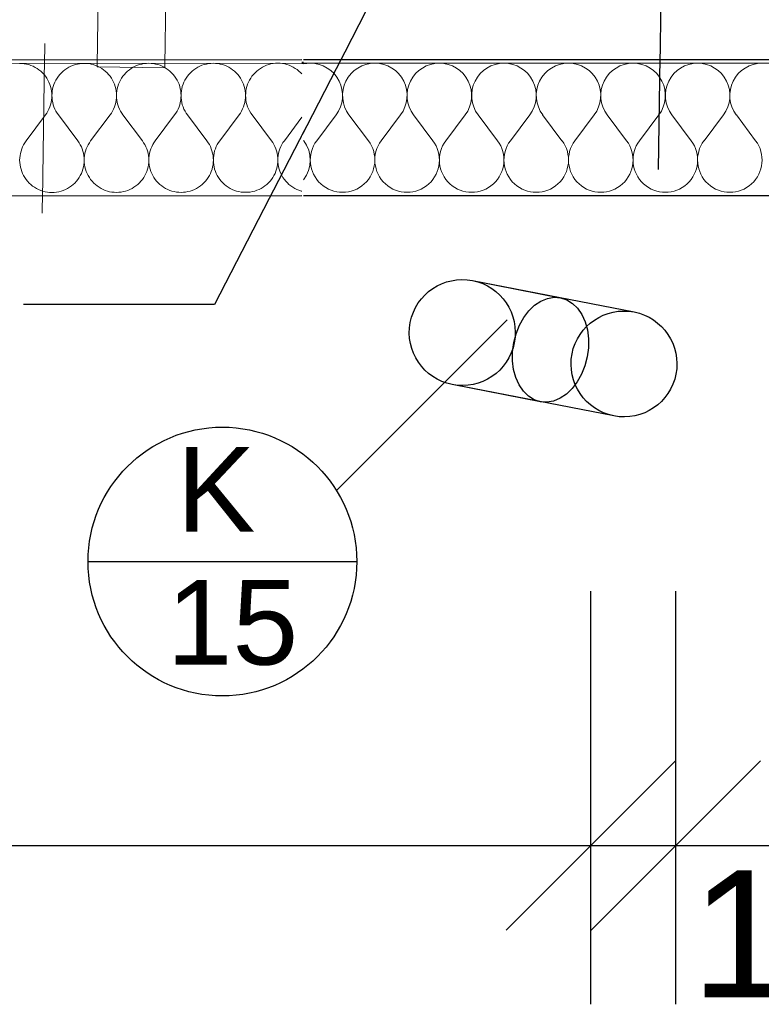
# Model space of a CAD drawing. Header units: millimetres. Extents: x -23738 to 4435, y -2716 to 20653.
# Tile 23 of 160: x -16343 to -15468, y -763 to 399. Entities that reach past the tile are written whole.
import ezdxf

# ---------------------------------------------------------------- set-up
doc = ezdxf.new("R2010")
doc.units = ezdxf.units.MM
doc.header["$MEASUREMENT"] = 0
doc.linetypes.add('Wipeout_Contour', pattern=[1000, 0, -1000])
doc.linetypes.add('Čerchovaná', pattern=[450, 200, -117.5, 15, -117.5])
for name, color, linetype in [('9._POHLED ZÁPADNÍ_2_2D prvky - obecné', 7, 'Continuous'), ('9._POHLED ZÁPADNÍ_2_Konstrukce - krov', 7, 'Continuous'), ('9._POHLED ZÁPADNÍ_2_Konstrukce - nosné', 7, 'Continuous'), ('9._POHLED ZÁPADNÍ_2_Kóty - SP', 7, 'Continuous'), ('9._POHLED ZÁPADNÍ_2_Nové_Anotace - SP', 7, 'Continuous'), ('9._POHLED ZÁPADNÍ_2_Nové_Konstrukce - krov', 7, 'Continuous'), ('9._POHLED ZÁPADNÍ_2_Nové_Konstrukce - nosné', 7, 'Continuous'), ('9._POHLED ZÁPADNÍ_2_Nové_Kóty - SP', 7, 'Continuous'), ('9._POHLED ZÁPADNÍ_2_Nové_Popis', 7, 'Continuous'), ('9._POHLED ZÁPADNÍ_2_Nové_Situace - terén', 7, 'Continuous'), ('9._POHLED ZÁPADNÍ_2_Nové_Výplně - Povrchové', 7, 'Continuous'), ('9._POHLED ZÁPADNÍ_2_Nové_Výplně – Řezové', 7, 'Continuous'), ('9._POHLED ZÁPADNÍ_2_Popis', 7, 'Continuous'), ('9._POHLED ZÁPADNÍ_2_Výplně - Povrchové', 7, 'Continuous'), ('9._POHLED ZÁPADNÍ_2_Výplně – Řezové', 7, 'Continuous'), ('9._POHLED ZÁPADNÍ_2_VÝTAH VAR 1', 7, 'Continuous')]:
    doc.layers.add(name, color=color, linetype=linetype)
doc.styles.add('GENEROVANÝ_STYL_1', font='txt')
doc.styles.add('GENEROVANÝ_STYL_2', font='arial.ttf')

# ---------------------------------------------------------------- blocks, each defined once
blk = doc.blocks.new('*X6', base_point=(-24533.1, -6254.2))
at = {"layer": '9._POHLED ZÁPADNÍ_2_Nové_Výplně – Řezové', "color": 21, "linetype": 'Continuous', "lineweight": 20, "true_color": 0xffaaaa}
for p, q in [((-15992.4, 256.6), (-15969.5, 287.1)), ((-15931.4, 256.6), (-15954.3, 287.1)), ((-15916.2, 256.6), (-15893.3, 287.1)), ((-15855.2, 256.6), (-15878.1, 287.1)), ((-15840, 256.6), (-15817.1, 287.1)), ((-15779, 256.6), (-15801.9, 287.1)), ((-15763.8, 256.6), (-15740.9, 287.1)), ((-15702.9, 256.6), (-15725.7, 287.1)), ((-15687.6, 256.6), (-15664.8, 287.1)), ((-15626.7, 256.6), (-15649.5, 287.1)), ((-15611.4, 256.6), (-15588.6, 287.1)), ((-15550.5, 256.6), (-15573.3, 287.1)), ((-15535.2, 256.6), (-15512.4, 287.1)), ((-15474.3, 256.6), (-15497.1, 287.1)), ((-16007.6, 256.6), (-16007.9, 257))]:
    blk.add_line(p, q, dxfattribs=at)
for centre, start, end in [((-16000, 310), 89.9986, 102.0111), ((-16000, 310), 323.1287, 89.9986), ((-15923.8, 310), 89.9986, 216.8684), ((-15923.8, 310), 323.1287, 89.9986), ((-15847.6, 310), 89.9986, 216.8684), ((-15847.6, 310), 323.1287, 89.9986), ((-15771.4, 310), 89.9986, 216.8684), ((-15771.4, 310), 323.1287, 89.9986), ((-15695.2, 310), 89.9986, 216.8684), ((-15695.2, 310), 323.1287, 89.9986), ((-15619, 310), 89.9986, 216.8684), ((-15619, 310), 323.1287, 89.9986), ((-15542.8, 310), 89.9986, 216.8684), ((-15542.8, 310), 323.1287, 89.9986), ((-15466.7, 310), 89.9986, 216.8684), ((-16038.1, 233.8), 322.3595, 36.8684), ((-15961.9, 233.8), 143.1287, 36.8684), ((-15885.7, 233.8), 143.1287, 36.8684), ((-15809.5, 233.8), 143.1287, 36.8684), ((-15733.3, 233.8), 143.1287, 36.8684), ((-15657.1, 233.8), 143.1287, 36.8684), ((-15580.9, 233.8), 143.1287, 36.8684), ((-15504.8, 233.8), 143.1287, 36.8684)]:
    blk.add_arc(centre, 38.1, start, end, dxfattribs=at)
blk = doc.blocks.new('*X9', base_point=(-24533.1, -6254.2))
at = {"layer": '9._POHLED ZÁPADNÍ_2_Nové_Výplně – Řezové', "color": 21, "linetype": 'Continuous', "lineweight": 20, "true_color": 0xffaaaa}
for p, q in [((-16340.3, 347.8), (-16343, 347.9)), ((-16337.6, 347.5), (-16340.3, 347.8)), ((-16334.9, 347), (-16337.6, 347.5)), ((-16332.3, 346.4), (-16334.9, 347)), ((-16329.7, 345.5), (-16332.3, 346.4)), ((-16327.2, 344.5), (-16329.7, 345.5)), ((-16324.8, 343.2), (-16327.2, 344.5)), ((-16322.4, 341.9), (-16324.8, 343.2)), ((-16320.2, 340.3), (-16322.4, 341.9)), ((-16318.1, 338.6), (-16320.2, 340.3)), ((-16316.1, 336.8), (-16318.1, 338.6)), ((-16291.8, 338.6), (-16293.8, 336.8)), ((-16289.7, 340.3), (-16291.8, 338.6)), ((-16287.4, 341.9), (-16289.7, 340.3)), ((-16285.1, 343.3), (-16287.4, 341.9)), ((-16282.7, 344.5), (-16285.1, 343.3)), ((-16280.2, 345.5), (-16282.7, 344.5)), ((-16277.6, 346.4), (-16280.2, 345.5)), ((-16274.9, 347.1), (-16277.6, 346.4)), ((-16272.3, 347.5), (-16274.9, 347.1)), ((-16269.6, 347.8), (-16272.3, 347.5)), ((-16266.8, 347.9), (-16269.6, 347.8)), ((-16264.1, 347.8), (-16266.8, 347.9)), ((-16261.4, 347.6), (-16264.1, 347.8)), ((-16258.7, 347.1), (-16261.4, 347.6)), ((-16256.1, 346.4), (-16258.7, 347.1)), ((-16253.5, 345.5), (-16256.1, 346.4)), ((-16251, 344.5), (-16253.5, 345.5)), ((-16248.6, 343.3), (-16251, 344.5)), ((-16246.2, 341.9), (-16248.6, 343.3)), ((-16244, 340.3), (-16246.2, 341.9)), ((-16241.9, 338.6), (-16244, 340.3)), ((-16239.9, 336.8), (-16241.9, 338.6)), ((-16215.6, 338.7), (-16217.6, 336.8)), ((-16213.5, 340.4), (-16215.6, 338.7)), ((-16211.2, 341.9), (-16213.5, 340.4)), ((-16208.9, 343.3), (-16211.2, 341.9)), ((-16206.5, 344.5), (-16208.9, 343.3)), ((-16204, 345.6), (-16206.5, 344.5)), ((-16201.4, 346.4), (-16204, 345.6)), ((-16198.7, 347.1), (-16201.4, 346.4)), ((-16196.1, 347.6), (-16198.7, 347.1)), ((-16193.4, 347.9), (-16196.1, 347.6)), ((-16190.6, 348), (-16193.4, 347.9)), ((-16187.9, 347.9), (-16190.6, 348)), ((-16185.2, 347.6), (-16187.9, 347.9)), ((-16182.5, 347.1), (-16185.2, 347.6)), ((-16179.9, 346.4), (-16182.5, 347.1)), ((-16177.3, 345.6), (-16179.9, 346.4)), ((-16174.8, 344.5), (-16177.3, 345.6)), ((-16172.4, 343.3), (-16174.8, 344.5)), ((-16170, 341.9), (-16172.4, 343.3)), ((-16167.8, 340.4), (-16170, 341.9)), ((-16165.7, 338.7), (-16167.8, 340.4)), ((-16163.7, 336.8), (-16165.7, 338.7)), ((-16139.4, 338.7), (-16141.4, 336.8)), ((-16137.3, 340.4), (-16139.4, 338.7)), ((-16135.1, 342), (-16137.3, 340.4)), ((-16132.7, 343.3), (-16135.1, 342)), ((-16130.3, 344.6), (-16132.7, 343.3)), ((-16127.8, 345.6), (-16130.3, 344.6)), ((-16125.2, 346.5), (-16127.8, 345.6)), ((-16122.6, 347.1), (-16125.2, 346.5)), ((-16119.9, 347.6), (-16122.6, 347.1)), ((-16117.2, 347.9), (-16119.9, 347.6)), ((-16114.5, 348), (-16117.2, 347.9)), ((-16111.7, 347.9), (-16114.5, 348)), ((-16109, 347.6), (-16111.7, 347.9)), ((-16106.4, 347.1), (-16109, 347.6)), ((-16103.7, 346.5), (-16106.4, 347.1)), ((-16101.1, 345.6), (-16103.7, 346.5)), ((-16098.6, 344.6), (-16101.1, 345.6)), ((-16096.2, 343.4), (-16098.6, 344.6)), ((-16093.8, 342), (-16096.2, 343.4)), ((-16091.6, 340.4), (-16093.8, 342)), ((-16089.5, 338.7), (-16091.6, 340.4)), ((-16087.5, 336.9), (-16089.5, 338.7)), ((-16063.2, 338.7), (-16065.2, 336.9)), ((-16061.1, 340.4), (-16063.2, 338.7)), ((-16058.9, 342), (-16061.1, 340.4)), ((-16056.5, 343.4), (-16058.9, 342)), ((-16054.1, 344.6), (-16056.5, 343.4)), ((-16051.6, 345.6), (-16054.1, 344.6)), ((-16049, 346.5), (-16051.6, 345.6)), ((-16046.4, 347.2), (-16049, 346.5)), ((-16043.7, 347.7), (-16046.4, 347.2)), ((-16041, 348), (-16043.7, 347.7)), ((-16038.3, 348.1), (-16041, 348)), ((-16035.5, 348), (-16038.3, 348.1)), ((-16032.8, 347.7), (-16035.5, 348)), ((-16030.2, 347.2), (-16032.8, 347.7)), ((-16027.5, 346.5), (-16030.2, 347.2)), ((-16024.9, 345.7), (-16027.5, 346.5)), ((-16022.4, 344.6), (-16024.9, 345.7)), ((-16020, 343.4), (-16022.4, 344.6)), ((-16017.7, 342), (-16020, 343.4)), ((-16015.4, 340.5), (-16017.7, 342)), ((-16013.3, 338.8), (-16015.4, 340.5)), ((-16011.3, 336.9), (-16013.3, 338.8)), ((-16314.2, 334.8), (-16316.1, 336.8)), ((-16312.5, 332.6), (-16314.2, 334.8)), ((-16311, 330.4), (-16312.5, 332.6)), ((-16309.6, 328.1), (-16311, 330.4)), ((-16308.4, 325.6), (-16309.6, 328.1)), ((-16307.3, 323.1), (-16308.4, 325.6)), ((-16301.5, 325.6), (-16302.5, 323.1)), ((-16300.3, 328.1), (-16301.5, 325.6)), ((-16298.9, 330.4), (-16300.3, 328.1)), ((-16297.3, 332.6), (-16298.9, 330.4)), ((-16295.6, 334.8), (-16297.3, 332.6)), ((-16293.8, 336.8), (-16295.6, 334.8)), ((-16238, 334.8), (-16239.9, 336.8)), ((-16236.3, 332.7), (-16238, 334.8)), ((-16234.8, 330.4), (-16236.3, 332.7)), ((-16233.4, 328.1), (-16234.8, 330.4)), ((-16232.2, 325.7), (-16233.4, 328.1)), ((-16231.1, 323.2), (-16232.2, 325.7)), ((-16225.3, 325.7), (-16226.3, 323.2)), ((-16224.1, 328.1), (-16225.3, 325.7)), ((-16222.7, 330.4), (-16224.1, 328.1)), ((-16221.1, 332.7), (-16222.7, 330.4)), ((-16219.4, 334.8), (-16221.1, 332.7)), ((-16217.6, 336.8), (-16219.4, 334.8)), ((-16161.8, 334.8), (-16163.7, 336.8)), ((-16160.1, 332.7), (-16161.8, 334.8)), ((-16158.6, 330.5), (-16160.1, 332.7)), ((-16157.2, 328.1), (-16158.6, 330.5)), ((-16156, 325.7), (-16157.2, 328.1)), ((-16154.9, 323.2), (-16156, 325.7)), ((-16149.1, 325.7), (-16150.1, 323.2)), ((-16147.9, 328.1), (-16149.1, 325.7)), ((-16146.5, 330.5), (-16147.9, 328.1)), ((-16145, 332.7), (-16146.5, 330.5)), ((-16143.2, 334.8), (-16145, 332.7)), ((-16141.4, 336.8), (-16143.2, 334.8)), ((-16085.6, 334.9), (-16087.5, 336.9)), ((-16083.9, 332.8), (-16085.6, 334.9)), ((-16082.4, 330.5), (-16083.9, 332.8)), ((-16081, 328.2), (-16082.4, 330.5)), ((-16079.8, 325.7), (-16081, 328.2)), ((-16078.7, 323.2), (-16079.8, 325.7)), ((-16072.9, 325.7), (-16074, 323.2)), ((-16071.7, 328.2), (-16072.9, 325.7)), ((-16070.3, 330.5), (-16071.7, 328.2)), ((-16068.8, 332.8), (-16070.3, 330.5)), ((-16067.1, 334.9), (-16068.8, 332.8)), ((-16065.2, 336.9), (-16067.1, 334.9)), ((-16010, 335.4), (-16011.3, 336.9)), ((-16306.5, 320.5), (-16307.3, 323.1)), ((-16305.8, 317.9), (-16306.5, 320.5)), ((-16305.3, 315.2), (-16305.8, 317.9)), ((-16305, 312.5), (-16305.3, 315.2)), ((-16304.5, 315.2), (-16304.8, 312.5)), ((-16304.1, 317.9), (-16304.5, 315.2)), ((-16303.4, 320.5), (-16304.1, 317.9)), ((-16302.5, 323.1), (-16303.4, 320.5)), ((-16230.3, 320.6), (-16231.1, 323.2)), ((-16229.6, 317.9), (-16230.3, 320.6)), ((-16229.1, 315.3), (-16229.6, 317.9)), ((-16228.8, 312.6), (-16229.1, 315.3)), ((-16228.3, 315.3), (-16228.6, 312.6)), ((-16227.9, 317.9), (-16228.3, 315.3)), ((-16227.2, 320.6), (-16227.9, 317.9)), ((-16226.3, 323.2), (-16227.2, 320.6)), ((-16154.1, 320.6), (-16154.9, 323.2)), ((-16153.4, 318), (-16154.1, 320.6)), ((-16152.9, 315.3), (-16153.4, 318)), ((-16152.6, 312.6), (-16152.9, 315.3)), ((-16152.1, 315.3), (-16152.4, 312.6)), ((-16151.7, 318), (-16152.1, 315.3)), ((-16151, 320.6), (-16151.7, 318)), ((-16150.1, 323.2), (-16151, 320.6)), ((-16077.9, 320.6), (-16078.7, 323.2)), ((-16077.2, 318), (-16077.9, 320.6)), ((-16076.7, 315.3), (-16077.2, 318)), ((-16076.4, 312.6), (-16076.7, 315.3)), ((-16076, 315.3), (-16076.2, 312.6)), ((-16075.5, 318), (-16076, 315.3)), ((-16074.8, 320.7), (-16075.5, 318)), ((-16074, 323.2), (-16074.8, 320.7)), ((-16305.8, 301.7), (-16305.3, 304.4)), ((-16305.3, 304.4), (-16305, 307.1)), ((-16304.9, 309.8), (-16305, 312.5)), ((-16305, 307.1), (-16304.9, 309.8)), ((-16304.8, 312.5), (-16304.9, 309.8)), ((-16304.9, 309.8), (-16304.8, 307.1)), ((-16304.8, 307.1), (-16304.5, 304.4)), ((-16304.5, 304.4), (-16304, 301.7)), ((-16229.6, 301.7), (-16229.1, 304.4)), ((-16229.1, 304.4), (-16228.8, 307.1)), ((-16228.7, 309.8), (-16228.8, 312.6)), ((-16228.8, 307.1), (-16228.7, 309.8)), ((-16228.6, 312.6), (-16228.7, 309.8)), ((-16228.7, 309.8), (-16228.6, 307.1)), ((-16228.6, 307.1), (-16228.3, 304.4)), ((-16228.3, 304.4), (-16227.8, 301.7)), ((-16153.4, 301.8), (-16152.9, 304.5)), ((-16152.9, 304.5), (-16152.6, 307.2)), ((-16152.5, 309.9), (-16152.6, 312.6)), ((-16152.6, 307.2), (-16152.5, 309.9)), ((-16152.4, 312.6), (-16152.5, 309.9)), ((-16152.5, 309.9), (-16152.4, 307.2)), ((-16152.4, 307.2), (-16152.1, 304.5)), ((-16152.1, 304.5), (-16151.7, 301.8)), ((-16077.2, 301.8), (-16076.7, 304.5)), ((-16076.7, 304.5), (-16076.4, 307.2)), ((-16076.3, 309.9), (-16076.4, 312.6)), ((-16076.4, 307.2), (-16076.3, 309.9)), ((-16076.2, 312.6), (-16076.3, 309.9)), ((-16076.3, 309.9), (-16076.2, 307.2)), ((-16076.2, 307.2), (-16075.9, 304.5)), ((-16075.9, 304.5), (-16075.5, 301.8)), ((-16311, 289.2), (-16309.6, 291.5)), ((-16309.6, 291.5), (-16308.4, 294)), ((-16308.4, 294), (-16307.3, 296.5)), ((-16307.3, 296.5), (-16306.5, 299.1)), ((-16306.5, 299.1), (-16305.8, 301.7)), ((-16304, 301.7), (-16303.4, 299.1)), ((-16303.4, 299.1), (-16302.5, 296.5)), ((-16302.5, 296.5), (-16301.4, 294)), ((-16301.4, 294), (-16300.2, 291.5)), ((-16300.2, 291.5), (-16298.8, 289.2)), ((-16234.8, 289.2), (-16233.4, 291.6)), ((-16233.4, 291.6), (-16232.2, 294)), ((-16232.2, 294), (-16231.1, 296.5)), ((-16231.1, 296.5), (-16230.3, 299.1)), ((-16230.3, 299.1), (-16229.6, 301.7)), ((-16227.8, 301.7), (-16227.2, 299.1)), ((-16227.2, 299.1), (-16226.3, 296.5)), ((-16226.3, 296.5), (-16225.3, 294)), ((-16225.3, 294), (-16224, 291.6)), ((-16224, 291.6), (-16222.6, 289.2)), ((-16158.6, 289.3), (-16157.2, 291.6)), ((-16157.2, 291.6), (-16156, 294)), ((-16156, 294), (-16154.9, 296.6)), ((-16154.9, 296.6), (-16154.1, 299.1)), ((-16154.1, 299.1), (-16153.4, 301.8)), ((-16151.7, 301.8), (-16151, 299.1)), ((-16151, 299.1), (-16150.1, 296.6)), ((-16150.1, 296.6), (-16149.1, 294)), ((-16149.1, 294), (-16147.8, 291.6)), ((-16147.8, 291.6), (-16146.5, 289.3)), ((-16082.4, 289.3), (-16081, 291.6)), ((-16081, 291.6), (-16079.8, 294.1)), ((-16079.8, 294.1), (-16078.7, 296.6)), ((-16078.7, 296.6), (-16077.9, 299.2)), ((-16077.9, 299.2), (-16077.2, 301.8)), ((-16075.5, 301.8), (-16074.8, 299.2)), ((-16074.8, 299.2), (-16073.9, 296.6)), ((-16073.9, 296.6), (-16072.9, 294.1)), ((-16072.9, 294.1), (-16071.7, 291.7)), ((-16071.7, 291.7), (-16070.3, 289.3)), ((-16312.5, 287), (-16335.4, 256.5)), ((-16312.5, 287), (-16311, 289.2)), ((-16298.8, 289.2), (-16297.3, 287)), ((-16297.3, 287), (-16274.4, 256.5)), ((-16236.3, 287), (-16259.2, 256.5)), ((-16236.3, 287), (-16234.8, 289.2)), ((-16222.6, 289.2), (-16221.1, 287)), ((-16221.1, 287), (-16198.2, 256.5)), ((-16160.1, 287), (-16183, 256.6)), ((-16160.1, 287), (-16158.6, 289.3)), ((-16146.5, 289.3), (-16144.9, 287)), ((-16144.9, 287), (-16122, 256.6)), ((-16083.9, 287.1), (-16106.8, 256.6)), ((-16083.9, 287.1), (-16082.4, 289.3)), ((-16070.3, 289.3), (-16068.7, 287.1)), ((-16068.7, 287.1), (-16045.8, 256.6)), ((-16009.9, 284.2), (-16030.6, 256.6)), ((-16335.4, 256.5), (-16336.9, 254.2)), ((-16272.9, 254.3), (-16274.4, 256.5)), ((-16259.2, 256.5), (-16260.7, 254.3)), ((-16196.7, 254.3), (-16198.2, 256.5)), ((-16183, 256.6), (-16184.5, 254.3)), ((-16120.5, 254.3), (-16122, 256.6)), ((-16106.8, 256.6), (-16108.3, 254.4)), ((-16044.3, 254.4), (-16045.8, 256.6)), ((-16030.6, 256.6), (-16032.2, 254.4)), ((-16341.4, 244.4), (-16342.1, 241.7)), ((-16340.6, 247), (-16341.4, 244.4)), ((-16339.5, 249.5), (-16340.6, 247)), ((-16338.3, 251.9), (-16339.5, 249.5)), ((-16336.9, 254.2), (-16338.3, 251.9)), ((-16271.5, 251.9), (-16272.9, 254.3)), ((-16270.2, 249.5), (-16271.5, 251.9)), ((-16269.2, 247), (-16270.2, 249.5)), ((-16268.3, 244.4), (-16269.2, 247)), ((-16267.7, 241.8), (-16268.3, 244.4)), ((-16265.2, 244.4), (-16265.9, 241.8)), ((-16264.4, 247), (-16265.2, 244.4)), ((-16263.3, 249.5), (-16264.4, 247)), ((-16262.1, 251.9), (-16263.3, 249.5)), ((-16260.7, 254.3), (-16262.1, 251.9)), ((-16195.3, 252), (-16196.7, 254.3)), ((-16194.1, 249.5), (-16195.3, 252)), ((-16193, 247), (-16194.1, 249.5)), ((-16192.1, 244.5), (-16193, 247)), ((-16191.5, 241.8), (-16192.1, 244.5)), ((-16189, 244.5), (-16189.7, 241.8)), ((-16188.2, 247), (-16189, 244.5)), ((-16187.1, 249.5), (-16188.2, 247)), ((-16185.9, 252), (-16187.1, 249.5)), ((-16184.5, 254.3), (-16185.9, 252)), ((-16119.1, 252), (-16120.5, 254.3)), ((-16117.9, 249.6), (-16119.1, 252)), ((-16116.8, 247.1), (-16117.9, 249.6)), ((-16116, 244.5), (-16116.8, 247.1)), ((-16115.3, 241.9), (-16116, 244.5)), ((-16112.9, 244.5), (-16113.5, 241.9)), ((-16112, 247.1), (-16112.9, 244.5)), ((-16111, 249.6), (-16112, 247.1)), ((-16109.7, 252), (-16111, 249.6)), ((-16108.3, 254.4), (-16109.7, 252)), ((-16042.9, 252), (-16044.3, 254.4)), ((-16041.7, 249.6), (-16042.9, 252)), ((-16040.6, 247.1), (-16041.7, 249.6)), ((-16039.8, 244.5), (-16040.6, 247.1)), ((-16039.1, 241.9), (-16039.8, 244.5)), ((-16036.7, 244.5), (-16037.3, 241.9)), ((-16035.8, 247.1), (-16036.7, 244.5)), ((-16034.8, 249.6), (-16035.8, 247.1)), ((-16033.5, 252.1), (-16034.8, 249.6)), ((-16032.2, 254.4), (-16033.5, 252.1)), ((-16342.9, 236.4), (-16343, 233.6)), ((-16343, 233.6), (-16342.9, 230.9)), ((-16342.6, 239.1), (-16342.9, 236.4)), ((-16342.1, 241.7), (-16342.6, 239.1)), ((-16267.2, 239.1), (-16267.7, 241.8)), ((-16266.9, 236.4), (-16267.2, 239.1)), ((-16266.8, 233.7), (-16266.9, 236.4)), ((-16266.9, 231), (-16266.8, 233.7)), ((-16266.7, 236.4), (-16266.8, 233.7)), ((-16266.8, 233.7), (-16266.7, 231)), ((-16266.4, 239.1), (-16266.7, 236.4)), ((-16265.9, 241.8), (-16266.4, 239.1)), ((-16191, 239.1), (-16191.5, 241.8)), ((-16190.7, 236.4), (-16191, 239.1)), ((-16190.6, 233.7), (-16190.7, 236.4)), ((-16190.7, 231), (-16190.6, 233.7)), ((-16190.5, 236.4), (-16190.6, 233.7)), ((-16190.6, 233.7), (-16190.5, 231)), ((-16190.2, 239.1), (-16190.5, 236.4)), ((-16189.7, 241.8), (-16190.2, 239.1)), ((-16114.8, 239.2), (-16115.3, 241.9)), ((-16114.5, 236.5), (-16114.8, 239.2)), ((-16114.4, 233.8), (-16114.5, 236.5)), ((-16114.5, 231), (-16114.4, 233.8)), ((-16114.3, 236.5), (-16114.4, 233.8)), ((-16114.4, 233.8), (-16114.3, 231)), ((-16114, 239.2), (-16114.3, 236.5)), ((-16113.5, 241.9), (-16114, 239.2)), ((-16038.6, 239.2), (-16039.1, 241.9)), ((-16038.3, 236.5), (-16038.6, 239.2)), ((-16038.2, 233.8), (-16038.3, 236.5)), ((-16038.3, 231.1), (-16038.2, 233.8)), ((-16038.1, 236.5), (-16038.2, 233.8)), ((-16038.2, 233.8), (-16038.1, 231.1)), ((-16037.8, 239.2), (-16038.1, 236.5)), ((-16037.3, 241.9), (-16037.8, 239.2)), ((-16342.9, 230.9), (-16342.6, 228.2)), ((-16342.6, 228.2), (-16342.1, 225.5)), ((-16342.1, 225.5), (-16341.4, 222.9)), ((-16341.4, 222.9), (-16340.6, 220.3)), ((-16269.2, 220.4), (-16268.3, 222.9)), ((-16268.3, 222.9), (-16267.6, 225.6)), ((-16267.6, 225.6), (-16267.2, 228.3)), ((-16267.2, 228.3), (-16266.9, 231)), ((-16266.7, 231), (-16266.4, 228.3)), ((-16266.4, 228.3), (-16265.9, 225.6)), ((-16265.9, 225.6), (-16265.2, 222.9)), ((-16265.2, 222.9), (-16264.4, 220.4)), ((-16193, 220.4), (-16192.1, 223)), ((-16192.1, 223), (-16191.5, 225.6)), ((-16191.5, 225.6), (-16191, 228.3)), ((-16191, 228.3), (-16190.7, 231)), ((-16190.5, 231), (-16190.2, 228.3)), ((-16190.2, 228.3), (-16189.7, 225.6)), ((-16189.7, 225.6), (-16189, 223)), ((-16189, 223), (-16188.2, 220.4)), ((-16116.8, 220.4), (-16115.9, 223)), ((-16115.9, 223), (-16115.3, 225.7)), ((-16115.3, 225.7), (-16114.8, 228.3)), ((-16114.8, 228.3), (-16114.5, 231)), ((-16114.3, 231), (-16114, 228.3)), ((-16114, 228.3), (-16113.5, 225.7)), ((-16113.5, 225.7), (-16112.9, 223)), ((-16112.9, 223), (-16112, 220.4)), ((-16040.6, 220.5), (-16039.7, 223.1)), ((-16039.7, 223.1), (-16039.1, 225.7)), ((-16039.1, 225.7), (-16038.6, 228.4)), ((-16038.6, 228.4), (-16038.3, 231.1)), ((-16038.1, 231.1), (-16037.8, 228.4)), ((-16037.8, 228.4), (-16037.3, 225.7)), ((-16037.3, 225.7), (-16036.7, 223.1)), ((-16036.7, 223.1), (-16035.8, 220.5)), ((-16340.6, 220.3), (-16339.5, 217.8)), ((-16339.5, 217.8), (-16338.3, 215.4)), ((-16338.3, 215.4), (-16336.9, 213)), ((-16336.9, 213), (-16335.4, 210.8)), ((-16335.4, 210.8), (-16333.7, 208.7)), ((-16276.1, 208.7), (-16274.4, 210.8)), ((-16274.4, 210.8), (-16272.8, 213.1)), ((-16272.8, 213.1), (-16271.4, 215.4)), ((-16271.4, 215.4), (-16270.2, 217.8)), ((-16270.2, 217.8), (-16269.2, 220.4)), ((-16264.4, 220.4), (-16263.3, 217.8)), ((-16263.3, 217.8), (-16262.1, 215.4)), ((-16262.1, 215.4), (-16260.7, 213.1)), ((-16260.7, 213.1), (-16259.2, 210.8)), ((-16259.2, 210.8), (-16257.5, 208.7)), ((-16199.9, 208.7), (-16198.2, 210.9)), ((-16198.2, 210.9), (-16196.6, 213.1)), ((-16196.6, 213.1), (-16195.2, 215.4)), ((-16195.2, 215.4), (-16194, 217.9)), ((-16194, 217.9), (-16193, 220.4)), ((-16188.2, 220.4), (-16187.1, 217.9)), ((-16187.1, 217.9), (-16185.9, 215.5)), ((-16185.9, 215.5), (-16184.5, 213.1)), ((-16184.5, 213.1), (-16183, 210.9)), ((-16183, 210.9), (-16181.3, 208.8)), ((-16123.7, 208.8), (-16122, 210.9)), ((-16122, 210.9), (-16120.4, 213.1)), ((-16120.4, 213.1), (-16119, 215.5)), ((-16119, 215.5), (-16117.8, 217.9)), ((-16117.8, 217.9), (-16116.8, 220.4)), ((-16112, 220.4), (-16111, 217.9)), ((-16111, 217.9), (-16109.7, 215.5)), ((-16109.7, 215.5), (-16108.4, 213.1)), ((-16108.4, 213.1), (-16106.8, 210.9)), ((-16106.8, 210.9), (-16105.1, 208.8)), ((-16047.5, 208.8), (-16045.8, 210.9)), ((-16045.8, 210.9), (-16044.2, 213.2)), ((-16044.2, 213.2), (-16042.9, 215.5)), ((-16042.9, 215.5), (-16041.6, 218)), ((-16041.6, 218), (-16040.6, 220.5)), ((-16035.8, 220.5), (-16034.8, 218)), ((-16034.8, 218), (-16033.5, 215.5)), ((-16033.5, 215.5), (-16032.2, 213.2)), ((-16032.2, 213.2), (-16030.6, 210.9)), ((-16030.6, 210.9), (-16028.9, 208.8)), ((-16333.7, 208.7), (-16331.8, 206.7)), ((-16331.8, 206.7), (-16329.8, 204.8)), ((-16329.8, 204.8), (-16327.7, 203.1)), ((-16327.7, 203.1), (-16325.5, 201.6)), ((-16325.5, 201.6), (-16323.1, 200.2)), ((-16323.1, 200.2), (-16320.7, 199)), ((-16320.7, 199), (-16318.2, 197.9)), ((-16318.2, 197.9), (-16315.6, 197.1)), ((-16294.1, 197.1), (-16291.5, 198)), ((-16291.5, 198), (-16289, 199)), ((-16289, 199), (-16286.6, 200.2)), ((-16286.6, 200.2), (-16284.3, 201.6)), ((-16284.3, 201.6), (-16282, 203.2)), ((-16282, 203.2), (-16279.9, 204.9)), ((-16279.9, 204.9), (-16277.9, 206.7)), ((-16277.9, 206.7), (-16276.1, 208.7)), ((-16257.5, 208.7), (-16255.6, 206.7)), ((-16255.6, 206.7), (-16253.6, 204.9)), ((-16253.6, 204.9), (-16251.5, 203.2)), ((-16251.5, 203.2), (-16249.3, 201.6)), ((-16249.3, 201.6), (-16246.9, 200.2)), ((-16246.9, 200.2), (-16244.5, 199)), ((-16244.5, 199), (-16242, 198)), ((-16242, 198), (-16239.4, 197.1)), ((-16217.9, 197.1), (-16215.4, 198)), ((-16215.4, 198), (-16212.8, 199)), ((-16212.8, 199), (-16210.4, 200.3)), ((-16210.4, 200.3), (-16208.1, 201.6)), ((-16208.1, 201.6), (-16205.8, 203.2)), ((-16205.8, 203.2), (-16203.7, 204.9)), ((-16203.7, 204.9), (-16201.7, 206.8)), ((-16201.7, 206.8), (-16199.9, 208.7)), ((-16181.3, 208.8), (-16179.4, 206.8)), ((-16179.4, 206.8), (-16177.4, 204.9)), ((-16177.4, 204.9), (-16175.3, 203.2)), ((-16175.3, 203.2), (-16173.1, 201.7)), ((-16173.1, 201.7), (-16170.7, 200.3)), ((-16170.7, 200.3), (-16168.3, 199.1)), ((-16168.3, 199.1), (-16165.8, 198)), ((-16165.8, 198), (-16163.2, 197.2)), ((-16141.7, 197.2), (-16139.2, 198)), ((-16139.2, 198), (-16136.6, 199.1)), ((-16136.6, 199.1), (-16134.2, 200.3)), ((-16134.2, 200.3), (-16131.9, 201.7)), ((-16131.9, 201.7), (-16129.6, 203.2)), ((-16129.6, 203.2), (-16127.5, 204.9)), ((-16127.5, 204.9), (-16125.5, 206.8)), ((-16125.5, 206.8), (-16123.7, 208.8)), ((-16105.1, 208.8), (-16103.2, 206.8)), ((-16103.2, 206.8), (-16101.2, 205)), ((-16101.2, 205), (-16099.1, 203.2)), ((-16099.1, 203.2), (-16096.9, 201.7)), ((-16096.9, 201.7), (-16094.6, 200.3)), ((-16094.6, 200.3), (-16092.1, 199.1)), ((-16092.1, 199.1), (-16089.6, 198)), ((-16089.6, 198), (-16087, 197.2)), ((-16065.6, 197.2), (-16063, 198.1)), ((-16063, 198.1), (-16060.5, 199.1)), ((-16060.5, 199.1), (-16058, 200.3)), ((-16058, 200.3), (-16055.7, 201.7)), ((-16055.7, 201.7), (-16053.5, 203.3)), ((-16053.5, 203.3), (-16051.3, 205)), ((-16051.3, 205), (-16049.3, 206.8)), ((-16049.3, 206.8), (-16047.5, 208.8)), ((-16028.9, 208.8), (-16027, 206.8)), ((-16027, 206.8), (-16025.1, 205)), ((-16025.1, 205), (-16022.9, 203.3)), ((-16022.9, 203.3), (-16020.7, 201.7)), ((-16020.7, 201.7), (-16018.4, 200.3)), ((-16018.4, 200.3), (-16015.9, 199.1)), ((-16015.9, 199.1), (-16013.4, 198.1)), ((-16013.4, 198.1), (-16010.8, 197.2)), ((-16315.6, 197.1), (-16313, 196.4)), ((-16313, 196.4), (-16310.3, 195.9)), ((-16310.3, 195.9), (-16307.6, 195.6)), ((-16307.6, 195.6), (-16304.9, 195.5)), ((-16304.9, 195.5), (-16302.1, 195.6)), ((-16302.1, 195.6), (-16299.4, 195.9)), ((-16299.4, 195.9), (-16296.8, 196.4)), ((-16296.8, 196.4), (-16294.1, 197.1)), ((-16239.4, 197.1), (-16236.8, 196.4)), ((-16236.8, 196.4), (-16234.1, 196)), ((-16234.1, 196), (-16231.4, 195.7)), ((-16231.4, 195.7), (-16228.7, 195.6)), ((-16228.7, 195.6), (-16225.9, 195.7)), ((-16225.9, 195.7), (-16223.2, 196)), ((-16223.2, 196), (-16220.6, 196.5)), ((-16220.6, 196.5), (-16217.9, 197.1)), ((-16163.2, 197.2), (-16160.6, 196.5)), ((-16160.6, 196.5), (-16157.9, 196)), ((-16157.9, 196), (-16155.2, 195.7)), ((-16155.2, 195.7), (-16152.5, 195.6)), ((-16152.5, 195.6), (-16149.8, 195.7)), ((-16149.8, 195.7), (-16147.1, 196)), ((-16147.1, 196), (-16144.4, 196.5)), ((-16144.4, 196.5), (-16141.7, 197.2)), ((-16087, 197.2), (-16084.4, 196.5)), ((-16084.4, 196.5), (-16081.7, 196)), ((-16081.7, 196), (-16079, 195.7)), ((-16079, 195.7), (-16076.3, 195.7)), ((-16076.3, 195.7), (-16073.6, 195.7)), ((-16073.6, 195.7), (-16070.9, 196)), ((-16070.9, 196), (-16068.2, 196.5)), ((-16068.2, 196.5), (-16065.6, 197.2)), ((-16010.8, 197.2), (-16009.9, 197))]:
    blk.add_line(p, q, dxfattribs=at)

msp = doc.modelspace()

# ---------------------------------------------------------------- hatches: boundary and pattern name
at = {"layer": '9._POHLED ZÁPADNÍ_2_Nové_Situace - terén', "linetype": 'Continuous', "lineweight": 0, "true_color": 0xfed4d4}
msp.add_hatch(color=254, dxfattribs=at).paths.add_polyline_path([(-20142.4, 2682.3), (-20183.6, 346.7), (-15902, 348), (-16017.4, 349.7), (-16015.1, 511.8), (-16234.5, 512.7), (-16235.8, 430), (-16395.7, 432.5), (-16394.5, 513.3), (-20103.8, 528.3), (-20103.2, 668.3), (-20031.2, 668), (-19999.9, 2682.3)])
msp.add_hatch(color=254, dxfattribs=at).paths.add_polyline_path([(-20142.4, 2682.3), (-20183.6, 346.7), (-15902, 348), (-16017.4, 349.7), (-16015.1, 511.8), (-16234.5, 512.7), (-16235.8, 430), (-16395.7, 432.5), (-16394.5, 513.3), (-20103.8, 528.3), (-20103.2, 668.3), (-20031.2, 668), (-19999.9, 2682.3)])

# ---------------------------------------------------------------- linework, layer by layer
at = {"layer": '9._POHLED ZÁPADNÍ_2_Nové_Anotace - SP', "color": 1, "linetype": 'Continuous', "lineweight": 25}
msp.add_line((-16113.2, 63.3), (-16338.5, 63.3), dxfattribs=at)
at = {"layer": '9._POHLED ZÁPADNÍ_2_Nové_Konstrukce - krov', "color": 1, "linetype": 'Continuous', "lineweight": 25}
for p, q in [((-15808.6, 91.6), (-15704.5, 71.3)), ((-15808.6, 91.6), (-15617.8, 54.5)), ((-15808.6, 91.6), (-15617.8, 54.5)), ((-15728.4, -51.4), (-15832.5, -31.2)), ((-15641.6, -68.2), (-15832.5, -31.2)), ((-15641.6, -68.2), (-15832.5, -31.2))]:
    msp.add_line(p, q, dxfattribs=at)
at = {"layer": '9._POHLED ZÁPADNÍ_2_Nové_Konstrukce - krov', "color": 1, "linetype": 'Continuous', "lineweight": 25, "flags": 128}
for points in [[(-15808.6, 91.6, -1), (-15832.5, -31.2, -1)], [(-15808.6, 91.6, -1), (-15832.5, -31.2, -1)], [(-15832.5, -31.2, -1), (-15808.6, 91.6, -1)], [(-15808.6, 91.6, -1), (-15832.5, -31.2, -1)], [(-15808.6, 91.6, -1), (-15832.5, -31.2, -1)], [(-15617.8, 54.5, -1), (-15641.6, -68.2, -1)], [(-15617.8, 54.5, -1), (-15641.6, -68.2, -1)], [(-15617.8, 54.5, -1), (-15641.6, -68.2, -1)]]:
    msp.add_lwpolyline(points, format="xyb", close=True, dxfattribs=at)
msp.add_lwpolyline([(-15704.5, 71.3), (-15697.2, 68.9), (-15690.4, 64.7), (-15684.4, 58.9), (-15679.4, 51.6), (-15675.5, 43), (-15672.9, 33.4), (-15671.6, 23), (-15671.6, 12.3), (-15673.1, 1.5), (-15675.8, -9), (-15679.8, -18.9), (-15684.8, -28), (-15690.9, -35.9), (-15697.7, -42.4), (-15705.1, -47.4), (-15712.8, -50.6), (-15720.6, -51.9), (-15728.4, -51.4), (-15735.7, -49), (-15742.5, -44.8), (-15748.5, -38.9), (-15753.5, -31.6), (-15757.3, -23), (-15760, -13.4), (-15761.3, -3.1), (-15761.2, 7.6), (-15759.8, 18.4), (-15757.1, 28.9), (-15753.1, 38.9), (-15748.1, 47.9), (-15742, 55.9), (-15735.2, 62.4), (-15727.8, 67.3), (-15720.1, 70.5), (-15712.2, 71.9)], close=True, dxfattribs=at)
at = {"layer": '9._POHLED ZÁPADNÍ_2_Nové_Kóty - SP', "color": 1, "linetype": 'Continuous', "lineweight": 25}
for p, q in [((-15668.9, -762.5), (-15668.9, -275)), ((-15568.6, -762.5), (-15568.6, -275)), ((-15568.9, -475), (-15768.9, -675)), ((-15468.6, -475), (-15668.6, -675)), ((-20483.5, -575), (-15668.9, -575)), ((-15668.9, -575), (-15568.6, -575)), ((-15568.6, -575), (-14588.8, -575))]:
    msp.add_line(p, q, dxfattribs=at)
at = {"layer": '9._POHLED ZÁPADNÍ_2_Nové_Popis', "color": 1, "linetype": 'Continuous', "lineweight": 25}
for p, q in [((-15969, -156.3), (-15767.4, 45.3)), ((-16262.2, -240), (-15945.1, -240))]:
    msp.add_line(p, q, dxfattribs=at)
msp.add_circle((-16103.7, -240), 158.6, dxfattribs=at)
at = {"layer": '9._POHLED ZÁPADNÍ_2_Nové_Situace - terén', "color": 1, "linetype": 'Continuous', "lineweight": 25, "flags": 128}
msp.add_lwpolyline([(-20142.4, 2682.3), (-20183.6, 346.7), (-15902, 348), (-16017.4, 349.7), (-16015.1, 511.8), (-16234.5, 512.7), (-16235.8, 430), (-16395.7, 432.5), (-16394.5, 513.3), (-20103.8, 528.3), (-20103.2, 668.3), (-20031.2, 668), (-19999.9, 2682.3)], close=True, dxfattribs=at)
msp.add_lwpolyline([(-20142.4, 2682.3), (-20183.6, 346.7), (-15902, 348), (-16017.4, 349.7), (-16015.1, 511.8), (-16234.5, 512.7), (-16235.8, 430), (-16395.7, 432.5), (-16394.5, 513.3), (-20103.8, 528.3), (-20103.2, 668.3), (-20031.2, 668), (-19999.9, 2682.3)], close=True, dxfattribs=at)

# ---------------------------------------------------------------- texts
at = {"layer": '9._POHLED ZÁPADNÍ_2_Kóty - SP', "color": 1, "linetype": 'Continuous', "lineweight": 25, "insert": (-15550.3, -756.5), "char_height": 150, "width": 341.487, "attachment_point": 7, "style": 'GENEROVANÝ_STYL_2'}
msp.add_mtext('\\A1;{\\pql;\\fArial|b0|i0|c0|p38;100}', dxfattribs=at)
at = {"layer": '9._POHLED ZÁPADNÍ_2_Popis', "color": 1, "linetype": 'Continuous', "lineweight": 25, "insert": (-16111.3, -234), "char_height": 100, "attachment_point": 5, "line_spacing_factor": 0.940294, "style": 'GENEROVANÝ_STYL_1'}
msp.add_mtext('\\A1;{\\pqc;\\fArial|b0|i0|c238|p38;K\\P\\pqc;\\fArial|b0|i0|c238|p38; 15}', dxfattribs=at)

# ---------------------------------------------------------------- next in the draw order: wipeouts: each hides what was drawn before it
at = {"color": 254, "linetype": 'Wipeout_Contour', "lineweight": 0, "ltscale": 32872.39423}
msp.add_wipeout([(-321.7, 351.5), (-16007.9, 351.9), (-16007.9, 191.9), (-321.7, 191.5)], dxfattribs=at).dxf.layer = '9._POHLED ZÁPADNÍ_2_Nové_Výplně - Povrchové'

# ---------------------------------------------------------------- next in the draw order: linework, layer by layer
at = {"layer": '9._POHLED ZÁPADNÍ_2_Konstrukce - nosné', "color": 7, "linetype": 'Continuous', "lineweight": 50, "flags": 128}
msp.add_lwpolyline([(-15847.5, 347.2), (-15831.5, 1445.2)], dxfattribs=at)
at = {"layer": '9._POHLED ZÁPADNÍ_2_Nové_Konstrukce - nosné', "color": 1, "linetype": 'Continuous', "lineweight": 25, "flags": 128}
for points in [[(-321.7, 351.5), (-16007.9, 351.9)], [(-16007.9, 191.9), (-161.7, 191.5)]]:
    msp.add_lwpolyline(points, dxfattribs=at)

# ---------------------------------------------------------------- next in the draw order: wipeouts: each hides what was drawn before it
at = {"color": 254, "linetype": 'Wipeout_Contour', "lineweight": 0, "ltscale": 72995.383912}
msp.add_wipeout([(-20484.7, 189.7), (-16009.9, 191.9), (-16010, 351.9), (-20481.9, 349.7)], dxfattribs=at).dxf.layer = '9._POHLED ZÁPADNÍ_2_Nové_Výplně - Povrchové'

# ---------------------------------------------------------------- next in the draw order: hatches: boundary and pattern name
at = {"layer": '9._POHLED ZÁPADNÍ_2_Výplně – Řezové', "linetype": 'Continuous', "lineweight": 13}
msp.add_hatch(color=254, dxfattribs=at).paths.add_polyline_path([(-16017.4, 349.7), (-15847.5, 347.2), (-15831.5, 1445.2), (-15931.4, 1446.6), (-16001.4, 1447.6)])

# ---------------------------------------------------------------- next in the draw order: linework, layer by layer
at = {"layer": '9._POHLED ZÁPADNÍ_2_Konstrukce - nosné', "color": 7, "linetype": 'Continuous', "lineweight": 50, "flags": 128}
for points in [[(-16001.4, 1447.6), (-16017.4, 349.7)], [(-16017.4, 349.7), (-15847.5, 347.2)]]:
    msp.add_lwpolyline(points, dxfattribs=at)
at = {"layer": '9._POHLED ZÁPADNÍ_2_Nové_Konstrukce - nosné', "color": 1, "linetype": 'Continuous', "lineweight": 25, "flags": 128}
for points in [[(-16010, 351.9), (-20481.9, 349.7)], [(-20484.7, 189.7), (-16009.9, 191.9)]]:
    msp.add_lwpolyline(points, dxfattribs=at)

# ---------------------------------------------------------------- next in the draw order: wipeouts: each hides what was drawn before it
at = {"color": 254, "linetype": 'Wipeout_Contour', "lineweight": 0, "ltscale": 72102.487205}
msp.add_wipeout([(-20184.5, 348.5), (-15847.4, 349.8), (-15847.5, 749.8), (-20184.6, 748.5)], dxfattribs=at).dxf.layer = '9._POHLED ZÁPADNÍ_2_Výplně - Povrchové'

# ---------------------------------------------------------------- next in the draw order: linework, layer by layer
at = {"layer": '9._POHLED ZÁPADNÍ_2_Konstrukce - nosné', "color": 251, "linetype": 'Continuous', "lineweight": 20, "true_color": 0x6a6a6a, "flags": 128}
msp.add_lwpolyline([(-20184.5, 348.5), (-15847.4, 349.8)], dxfattribs=at)

# ---------------------------------------------------------------- next in the draw order: wipeouts: each hides what was drawn before it
at = {"color": 254, "linetype": 'Wipeout_Contour', "lineweight": 0, "ltscale": 33410.815601}
msp.add_wipeout([(-621.9, 754.5), (-15847.5, 749.8), (-15847.4, 349.8), (-621.9, 354.5)], dxfattribs=at).dxf.layer = '9._POHLED ZÁPADNÍ_2_Nové_Výplně - Povrchové'

# ---------------------------------------------------------------- next in the draw order: linework, layer by layer
at = {"layer": '9._POHLED ZÁPADNÍ_2_Nové_Konstrukce - nosné', "color": 1, "linetype": 'Continuous', "lineweight": 25, "flags": 128}
msp.add_lwpolyline([(-15847.4, 349.8), (-621.9, 354.5)], dxfattribs=at)

# ---------------------------------------------------------------- next in the draw order: wipeouts: each hides what was drawn before it
at = {"color": 254, "linetype": 'Wipeout_Contour', "lineweight": 0, "ltscale": 32872.39423}
msp.add_wipeout([(-321.7, 351.5), (-16007.9, 351.9), (-16007.9, 191.9), (-321.7, 191.5)], dxfattribs=at).dxf.layer = '9._POHLED ZÁPADNÍ_2_Nové_Výplně – Řezové'

# ---------------------------------------------------------------- next in the draw order: linework, layer by layer
at = {"layer": '9._POHLED ZÁPADNÍ_2_Nové_Konstrukce - krov', "color": 1, "linetype": 'Čerchovaná', "lineweight": 25}
msp.add_line((-15588.9, 222.5), (-15526.9, 4325.8), dxfattribs=at)
at = {"layer": '9._POHLED ZÁPADNÍ_2_Nové_Konstrukce - nosné', "color": 1, "linetype": 'Continuous', "lineweight": 25, "flags": 128}
for points in [[(-321.7, 351.5), (-16007.9, 351.9)], [(-16007.9, 191.9), (-161.7, 191.5)]]:
    msp.add_lwpolyline(points, dxfattribs=at)

# ---------------------------------------------------------------- next in the draw order: block references
at = {"layer": '9._POHLED ZÁPADNÍ_2_VÝTAH VAR 1', "color": 9, "linetype": 'Continuous', "lineweight": 13}
msp.add_blockref('*X6', (-24533.1, -6254.2), dxfattribs=at)

# ---------------------------------------------------------------- next in the draw order: wipeouts: each hides what was drawn before it
at = {"color": 254, "linetype": 'Wipeout_Contour', "lineweight": 0, "ltscale": 72995.383912}
msp.add_wipeout([(-20484.7, 189.7), (-16009.9, 191.9), (-16010, 351.9), (-20481.9, 349.7)], dxfattribs=at).dxf.layer = '9._POHLED ZÁPADNÍ_2_Nové_Výplně – Řezové'

# ---------------------------------------------------------------- next in the draw order: linework, layer by layer
at = {"layer": '9._POHLED ZÁPADNÍ_2_2D prvky - obecné', "color": 7, "linetype": 'Continuous', "lineweight": 13}
msp.add_line((-20183.6, 346.7), (-492.6, 352.7), dxfattribs=at)
at = {"layer": '9._POHLED ZÁPADNÍ_2_Konstrukce - krov', "color": 8, "linetype": 'Čerchovaná', "lineweight": 13}
msp.add_line((-16316.3, 171.2), (-16254.3, 4274.5), dxfattribs=at)
at = {"layer": '9._POHLED ZÁPADNÍ_2_Konstrukce - krov', "color": 8, "linetype": 'Continuous', "lineweight": 13}
for p, q in [((-16230, 1660), (-16251.7, 343.8)), ((-16171.7, 342.5), (-16150, 1658.7)), ((-16251.7, 343.8), (-16171.7, 342.5))]:
    msp.add_line(p, q, dxfattribs=at)
at = {"layer": '9._POHLED ZÁPADNÍ_2_Nové_Anotace - SP', "color": 1, "linetype": 'Continuous', "lineweight": 25}
msp.add_line((-15844, 584.5), (-16113.2, 63.3), dxfattribs=at)
at = {"layer": '9._POHLED ZÁPADNÍ_2_Nové_Konstrukce - nosné', "color": 1, "linetype": 'Continuous', "lineweight": 25, "flags": 128}
for points in [[(-16010, 351.9), (-20481.9, 349.7)], [(-20644.7, 189.6), (-16009.9, 191.9)]]:
    msp.add_lwpolyline(points, dxfattribs=at)

# ---------------------------------------------------------------- next in the draw order: block references
at = {"layer": '9._POHLED ZÁPADNÍ_2_VÝTAH VAR 1', "color": 9, "linetype": 'Continuous', "lineweight": 13}
msp.add_blockref('*X9', (-24533.1, -6254.2), dxfattribs=at)

doc.saveas('drawing.dxf')
